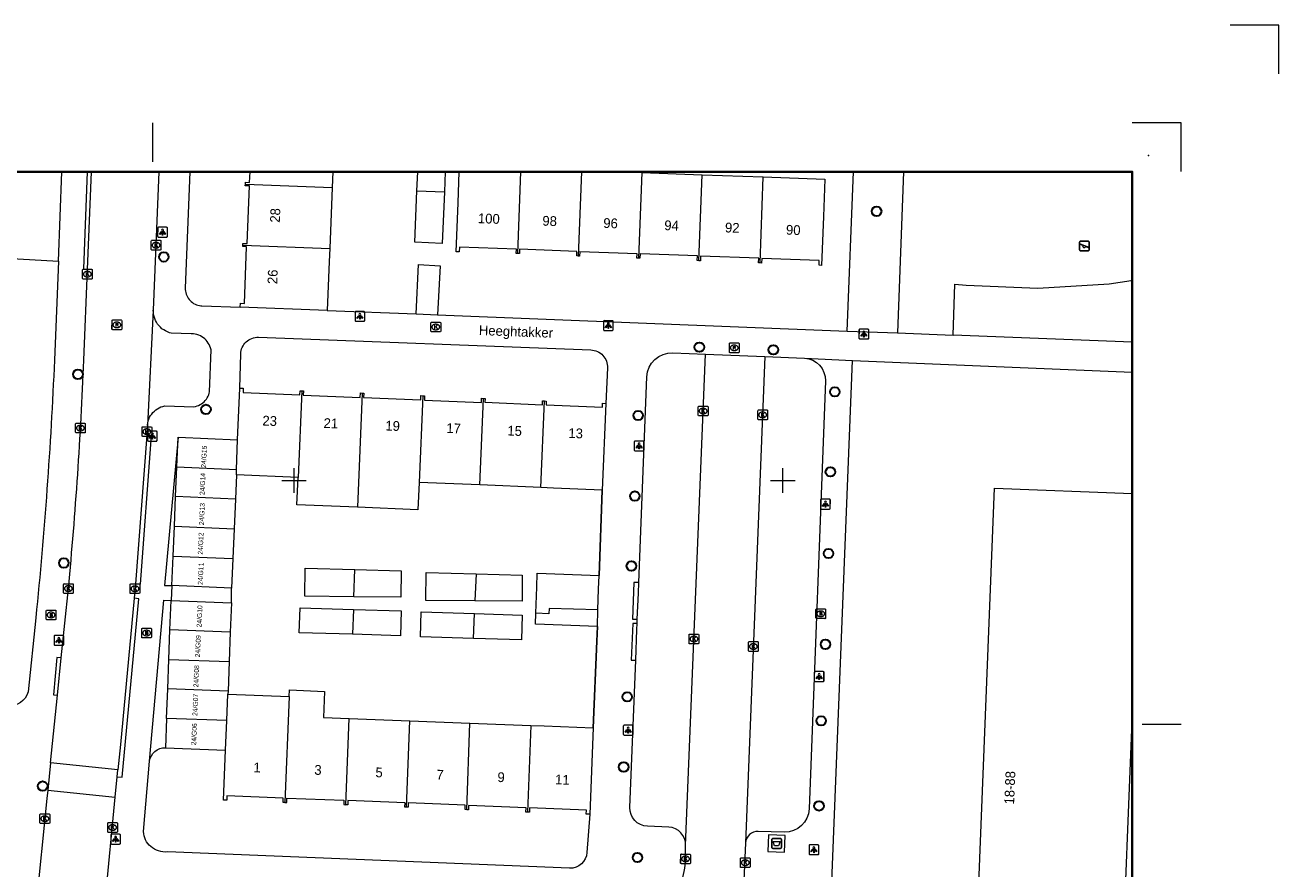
# Model space of a CAD drawing. Header units: metres. Extents: x 161590 to 161951, y 386917 to 387147.
# Tile 13 of 13: x 161822 to 161951, y 387060 to 387147. Entities that reach past the tile are written whole.
import ezdxf
from ezdxf.enums import TextEntityAlignment as Align

# ---------------------------------------------------------------- set-up
doc = ezdxf.new("R2010")
doc.units = ezdxf.units.M
doc.header["$MEASUREMENT"] = 0
for name, color, linetype, lineweight in [('GB_Kader', 7, 'Continuous', 40), ('GB_Ruitennet', 7, 'Continuous', 0), ('GB_Snijlijn', 7, 'Continuous', 0), ('GB_Vouwlijn', 7, 'Continuous', 0), ('IMGEO_Erf', 7, 'Continuous', 0), ('IMGEO_Groenvoorziening', 7, 'Continuous', 0), ('IMGEO_Muur', 7, 'Continuous', 0), ('IMGEO_Openbare_ruimte_label', 7, 'Continuous', 0), ('IMGEO_Pand', 7, 'Continuous', 0), ('IMGEO_Pand_nummerreeks', 7, 'Continuous', 0), ('IMGEO_Parkeervlak_open', 7, 'Continuous', 0), ('IMGEO_Rijbaan_lokaal_open', 7, 'Continuous', 0), ('IMGEO_Voetpad_gesloten', 7, 'Continuous', 0), ('IMGEO_Voetpad_open', 7, 'Continuous', 0)]:
    doc.layers.add(name, color=color, linetype=linetype, lineweight=lineweight)
for name, color, linetype, lineweight, true_color in [('IMGEO_Afval_apart_plaats', 7, 'Continuous', 0, 0x965c00), ('IMGEO_Boom', 7, 'Continuous', 0, 0x6e2d9b), ('IMGEO_Brandkraan', 7, 'Continuous', 0, 0x20b2aa), ('IMGEO_Kolk', 7, 'Continuous', 0, 0x20b2aa), ('IMGEO_Lichtpunt', 7, 'Continuous', 0, 0x006400), ('IMGEO_Rioolput', 7, 'Continuous', 13, 0x20b2aa), ('IMGEO_Speelvoorziening', 7, 'Continuous', 0, 0x006400)]:
    doc.layers.add(name, color=color, linetype=linetype, lineweight=lineweight, true_color=true_color)
doc.styles.add('IMGeo', font='txt', dxfattribs={"height": 1})

# ---------------------------------------------------------------- blocks, each defined once
blk = doc.blocks.new('VOUWLN')
at = {"layer": 'GB_Vouwlijn', "color": 7, "linetype": 'Continuous', "lineweight": 0}
blk.add_line((-0.04, -4.02), (-0.04, -8.02), dxfattribs=at)
blk = doc.blocks.new('SNYHKK')
at = {"layer": 'GB_Snijlijn', "color": 7, "linetype": 'Continuous', "lineweight": 0, "flags": 128}
for points in [[(0.02, -5.01), (5.02, -5.01), (5.02, -0.01)], [(10.02, -15.01), (15.02, -15.01), (15.02, -10.01)]]:
    blk.add_lwpolyline(points, dxfattribs=at)
at = {"layer": 'GB_Snijlijn', "color": 7, "linetype": 'Continuous', "lineweight": 13}
blk.add_point((1.68, -1.67), dxfattribs=at)
blk = doc.blocks.new('RK')
at = {"layer": 'GB_Ruitennet', "flags": 128}
for points in [[(-1.25, 0), (0, 0), (0, 1.25)], [(0, -1.25), (0, 0), (1.25, 0)]]:
    blk.add_lwpolyline(points, dxfattribs=at)
blk = doc.blocks.new('bgt_boom')
at = {"layer": 'IMGEO_Boom', "color": 7, "lineweight": 30}
blk.add_circle((0, 0), 0.489, dxfattribs=at)
blk = doc.blocks.new('*U17')
at = {"layer": 'IMGEO_Brandkraan', "linetype": 'Continuous', "lineweight": 0}
for points in [[(-0.49, -1.01), (1.11, -0.21), (0.68, 0.64, 0.108931), (0.38, 1.02, 0.685211), (-0.31, 0.5, 0.653363), (-1.03, 0.26, 0.140841), (-0.96, -0.09)], [(-0.11, -0.2), (-0.22, 0.01, 1.027489), (-0.53, -0.13), (-0.42, -0.35)], [(0.51, 0.11), (0.39, 0.37, 1.005529), (0.06, 0.2), (0.19, -0.05)]]:
    blk.add_hatch(color=7, dxfattribs=at).paths.add_polyline_path(points, flags=16)
at = {"layer": 'IMGEO_Brandkraan', "color": 7, "linetype": 'Continuous', "lineweight": 0, "flags": 128}
blk.add_lwpolyline([(2.71, -1.15), (-0.7, -2.85, -0.398433), (-1.15, -2.71), (-2.85, 0.7, -0.398433), (-2.71, 1.15), (0.7, 2.85, -0.398433), (1.15, 2.71), (2.85, -0.7, -0.398433), (2.71, -1.15)], format="xyb", close=True, dxfattribs=at)
at = {"layer": 'IMGEO_Brandkraan', "color": 7, "linetype": 'Continuous', "lineweight": 0}
blk.add_rational_spline([(1.15, 0.5), (1.92, -1.06), (0.79, -1.61), (-0.33, -2.16), (-1.09, -0.61), (-1.12, -0.56), (-1.14, -0.51), (-1.92, 1.05), (-0.79, 1.61), (0.33, 2.16), (1.1, 0.6), (1.12, 0.55), (1.15, 0.5)], [1, 0.707106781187, 1, 0.707106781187, 1, 1, 1, 0.707106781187, 1, 0.707106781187, 1, 1, 1], degree=2, knots=[0, 0, 0, 0.125, 0.125, 0.25, 0.25, 0.5, 0.5, 0.625, 0.625, 0.75, 0.75, 1, 1, 1], dxfattribs=at)
blk = doc.blocks.new('e_bgt_put_brandkraan_put')
at = {"layer": 'IMGEO_Brandkraan', "color": 7, "linetype": 'Continuous', "lineweight": 0, "flags": 128}
blk.add_lwpolyline([(-0.5, -0.43), (-0.5, 0.43, -0.398433), (-0.43, 0.5), (0.43, 0.5, -0.398433), (0.5, 0.43), (0.5, -0.43, -0.398433), (0.43, -0.5), (-0.43, -0.5, -0.398433), (-0.5, -0.43)], format="xyb", close=True, dxfattribs=at)
at = {"layer": 'IMGEO_Brandkraan', "color": 7, "linetype": 'Continuous', "lineweight": 0, "xscale": 0.223606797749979, "yscale": 0.223606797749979, "zscale": 0.223606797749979, "rotation": 243.434948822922}
blk.add_blockref('*U17', (0, 0), dxfattribs=at)
blk = doc.blocks.new('*U19')
at = {"layer": 'IMGEO_Kolk', "linetype": 'Continuous', "lineweight": 0}
blk.add_hatch(color=7, dxfattribs=at).paths.add_polyline_path([(-0.44, -1.12), (-0.69, -0.63), (-0.08, -0.32), (-0.95, -0.11), (-1.27, 0.55), (-0.38, 0.27), (0.31, 1.38), (0.62, 0.77), (0.13, 0.1), (0.52, -0.02), (0.91, 0.17), (1.16, -0.32)], flags=16)
at = {"layer": 'IMGEO_Kolk', "color": 7, "linetype": 'Continuous', "lineweight": 0, "flags": 128}
blk.add_lwpolyline([(2.71, -1.15), (-0.7, -2.85, -0.398433), (-1.15, -2.71), (-2.85, 0.7, -0.398433), (-2.71, 1.15), (0.7, 2.85, -0.398433), (1.15, 2.71), (2.85, -0.7, -0.398433), (2.71, -1.15)], format="xyb", close=True, dxfattribs=at)
at = {"layer": 'IMGEO_Kolk', "color": 7, "linetype": 'Continuous', "lineweight": 0}
blk.add_rational_spline([(1.15, 0.5), (1.92, -1.06), (0.79, -1.61), (-0.33, -2.16), (-1.09, -0.61), (-1.12, -0.56), (-1.14, -0.51), (-1.92, 1.05), (-0.79, 1.61), (0.33, 2.16), (1.1, 0.6), (1.12, 0.55), (1.15, 0.5)], [1, 0.707106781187, 1, 0.707106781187, 1, 1, 1, 0.707106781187, 1, 0.707106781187, 1, 1, 1], degree=2, knots=[0, 0, 0, 0.125, 0.125, 0.25, 0.25, 0.5, 0.5, 0.625, 0.625, 0.75, 0.75, 1, 1, 1], dxfattribs=at)
blk = doc.blocks.new('e_bgt_put_kolk')
at = {"layer": 'IMGEO_Kolk', "color": 7, "linetype": 'Continuous', "lineweight": 0, "flags": 128}
blk.add_lwpolyline([(-0.5, -0.43), (-0.5, 0.43, -0.398433), (-0.43, 0.5), (0.43, 0.5, -0.398433), (0.5, 0.43), (0.5, -0.43, -0.398433), (0.43, -0.5), (-0.43, -0.5, -0.398433), (-0.5, -0.43)], format="xyb", close=True, dxfattribs=at)
at = {"layer": 'IMGEO_Kolk', "color": 7, "linetype": 'Continuous', "lineweight": 0, "xscale": 0.223606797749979, "yscale": 0.223606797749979, "zscale": 0.223606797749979, "rotation": 243.434948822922}
blk.add_blockref('*U19', (0, 0), dxfattribs=at)
blk = doc.blocks.new('*U13')
at = {"layer": 'IMGEO_Lichtpunt', "color": 7, "flags": 128}
for points in [[(-20, -89), (83, -38, 0.414214), (89, -20), (38, 83, 0.414214), (20, 89), (-83, 38, 0.414214), (-89, 20), (-38, -83, 0.414214), (-20, -89)], [(-19, -25, 1), (-32, 0, 1), (-19, -25)]]:
    blk.add_lwpolyline(points, format="xyb", close=True, dxfattribs=at)
for points in [[(-11, 9), (-16, 12), (5, 52), (11, 49), (-11, 9)], [(-1, -4), (-4, 2), (37, 22), (40, 16), (-1, -4)], [(-1, -20), (0, -13), (46, -20), (45, -27), (-1, -20)]]:
    blk.add_lwpolyline(points, close=True, dxfattribs=at)
blk = doc.blocks.new('e_bgt_paal_lichtmast')
at = {"layer": 'IMGEO_Lichtpunt', "color": 7, "flags": 128}
blk.add_lwpolyline([(-0.49, 0.4), (-0.49, -0.4, 0.414214), (-0.4, -0.5), (0.41, -0.5, 0.414214), (0.5, -0.4), (0.5, 0.4, 0.414214), (0.41, 0.5), (-0.4, 0.5, 0.414214), (-0.49, 0.4)], format="xyb", close=True, dxfattribs=at)
at = {"layer": 'IMGEO_Lichtpunt', "color": 7, "xscale": 0.007052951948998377, "yscale": 0.007052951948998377, "zscale": 0.007052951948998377, "rotation": 243.434948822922}
blk.add_blockref('*U13', (0.01, 0), dxfattribs=at)
blk = doc.blocks.new('*U27')
at = {"layer": 'IMGEO_Afval_apart_plaats', "color": 7, "flags": 128}
blk.add_lwpolyline([(-1.21, -2.58, 0.414214), (-0.61, -2.78), (2.59, -1.18, 0.414214), (2.79, -0.58), (1.21, 2.58, 0.414214), (0.61, 2.78), (-2.59, 1.18, 0.414214), (-2.79, 0.58), (-1.21, -2.58)], format="xyb", close=True, dxfattribs=at)
blk.add_lwpolyline([(-0.15, -1.84), (-1.56, 0.98), (0.62, 1.33), (1.43, -0.3), (-0.15, -1.84)], close=True, dxfattribs=at)
blk = doc.blocks.new('e_bgt_bak_afval_apart_plaats')
at = {"layer": 'IMGEO_Afval_apart_plaats', "color": 7, "flags": 128}
blk.add_lwpolyline([(-0.49, 0.4, -0.414214), (-0.39, 0.5), (0.39, 0.5, -0.414214), (0.49, 0.4), (0.49, -0.4, -0.414214), (0.39, -0.5), (-0.39, -0.5, -0.414214), (-0.49, -0.4), (-0.49, 0.4)], format="xyb", close=True, dxfattribs=at)
at = {"layer": 'IMGEO_Afval_apart_plaats', "color": 7, "xscale": 0.223606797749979, "yscale": 0.223606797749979, "zscale": 0.223606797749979, "rotation": 243.434948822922}
blk.add_blockref('*U27', (0, 0), dxfattribs=at)
blk = doc.blocks.new('*U21')
at = {"layer": 'IMGEO_Rioolput', "linetype": 'Continuous', "lineweight": 0}
for points in [[(1.13, -0.26), (0.88, 0.24), (0.23, -0.08), (0.21, -0.04, -0.280473), (0.23, 0.21), (0.62, 0.76), (0.34, 1.32), (-0.03, 0.8, 0.195635), (-0.11, 0.45, 0.331675), (-0.67, 0.64, 0.461296), (-0.97, -0.04), (-0.47, -1.06)], [(-0.07, -0.24), (-0.18, -0.03, 0.035782), (-0.25, 0.07, 0.861761), (-0.55, -0.07, 0.070718), (-0.5, -0.18), (-0.4, -0.4)]]:
    blk.add_hatch(color=7, dxfattribs=at).paths.add_polyline_path(points, flags=16)
at = {"layer": 'IMGEO_Rioolput', "color": 7, "linetype": 'Continuous', "lineweight": 0, "flags": 128}
blk.add_lwpolyline([(2.71, -1.15), (-0.7, -2.85, -0.398433), (-1.15, -2.71), (-2.85, 0.7, -0.398433), (-2.71, 1.15), (0.7, 2.85, -0.398433), (1.15, 2.71), (2.85, -0.7, -0.398433), (2.71, -1.15)], format="xyb", close=True, dxfattribs=at)
at = {"layer": 'IMGEO_Rioolput', "color": 7, "linetype": 'Continuous', "lineweight": 0}
blk.add_rational_spline([(1.15, 0.5), (1.92, -1.06), (0.79, -1.61), (-0.33, -2.16), (-1.09, -0.61), (-1.12, -0.56), (-1.14, -0.51), (-1.92, 1.05), (-0.79, 1.61), (0.33, 2.16), (1.1, 0.6), (1.13, 0.55), (1.15, 0.5)], [1, 0.707106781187, 1, 0.707106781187, 1, 1, 1, 0.707106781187, 1, 0.707106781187, 1, 1, 1], degree=2, knots=[0, 0, 0, 0.125, 0.125, 0.25, 0.25, 0.5, 0.5, 0.625, 0.625, 0.75, 0.75, 1, 1, 1], dxfattribs=at)
blk = doc.blocks.new('e_bgt_put_inspectie_rioolput')
at = {"layer": 'IMGEO_Rioolput', "color": 7, "linetype": 'Continuous', "lineweight": 0, "flags": 128}
blk.add_lwpolyline([(-0.5, -0.43), (-0.5, 0.43, -0.398433), (-0.43, 0.5), (0.43, 0.5, -0.398433), (0.5, 0.43), (0.5, -0.43, -0.398433), (0.43, -0.5), (-0.43, -0.5, -0.398433), (-0.5, -0.43)], format="xyb", close=True, dxfattribs=at)
at = {"layer": 'IMGEO_Rioolput', "color": 7, "linetype": 'Continuous', "lineweight": 0, "xscale": 0.223606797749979, "yscale": 0.223606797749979, "zscale": 0.223606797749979, "rotation": 243.434948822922}
blk.add_blockref('*U21', (0, 0), dxfattribs=at)
blk = doc.blocks.new('*U23')
at = {"layer": 'IMGEO_Speelvoorziening', "color": 7, "flags": 128}
for points in [[(2.59, -1.18, 0.414214), (2.79, -0.58), (1.21, 2.58, 0.414214), (0.61, 2.78), (-2.59, 1.18, 0.414214), (-2.79, 0.58), (-1.21, -2.58, 0.414214), (-0.61, -2.78), (2.59, -1.18)], [(0.24, -2.13, -1), (-0.05, -2.16), (-0.39, 2.06, -1), (-0.1, 2.08), (0.03, 0.45, -1.634578), (0.11, -0.5), (0.24, -2.13)]]:
    blk.add_lwpolyline(points, format="xyb", close=True, dxfattribs=at)
blk = doc.blocks.new('bgt_speelvoorziening')
at = {"layer": 'IMGEO_Speelvoorziening', "color": 7, "flags": 128}
blk.add_lwpolyline([(-0.49, 0.4, -0.414214), (-0.39, 0.5), (0.39, 0.5, -0.414214), (0.49, 0.4), (0.49, -0.4, -0.414214), (0.39, -0.5), (-0.39, -0.5, -0.414214), (-0.49, -0.4), (-0.49, 0.4)], format="xyb", close=True, dxfattribs=at)
at = {"layer": 'IMGEO_Speelvoorziening', "color": 7, "xscale": 0.223606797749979, "yscale": 0.223606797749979, "zscale": 0.223606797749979, "rotation": 243.434948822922}
blk.add_blockref('*U23', (0, 0), dxfattribs=at)

msp = doc.modelspace()

# ---------------------------------------------------------------- linework, layer by layer
at = {"layer": 'GB_Kader', "color": 7, "linetype": 'Continuous', "lineweight": 40, "flags": 128}
msp.add_lwpolyline([(161935.74, 386931.59), (161648.74, 386931.59), (161648.74, 387131.59), (161935.74, 387131.59), (161935.74, 386931.59)], dxfattribs=at)
at = {"layer": 'IMGEO_Erf', "color": 7, "linetype": 'Continuous', "lineweight": 0, "flags": 128}
msp.add_lwpolyline([(161843.59, 387087.49), (161843.62, 387088.98)], dxfattribs=at)
at = {"layer": 'IMGEO_Groenvoorziening', "color": 7, "linetype": 'Continuous', "lineweight": 0, "flags": 128}
for points in [[(161906.57, 387115.29), (161907.23, 387131.59)], [(161912.33, 387131.59), (161911.73, 387115.09)], [(161917.42, 387114.86), (161917.6, 387120.09), (161918.76, 387119.97), (161926.08, 387119.66), (161933.38, 387120.11), (161935.64, 387120.47), (161935.74, 387120.5)]]:
    msp.add_lwpolyline(points, dxfattribs=at)
at = {"layer": 'IMGEO_Muur', "color": 7, "linetype": 'Continuous', "lineweight": 13, "flags": 128}
for points in [[(161881.52, 387099.01), (161881.2, 387090.27)], [(161881.03, 387085.07), (161880.97, 387083.57)], [(161880.97, 387083.57), (161880.59, 387074.69)]]:
    msp.add_lwpolyline(points, dxfattribs=at)
at = {"layer": 'IMGEO_Pand', "color": 7, "linetype": 'Continuous', "lineweight": 13, "flags": 128}
for points in [[(161845.02, 387130.33), (161845.03, 387130.51), (161845.46, 387130.49), (161845.5, 387131.59)], [(161853.97, 387131.59), (161853.9, 387129.98)], [(161862.57, 387129.65), (161862.66, 387131.59)], [(161865.47, 387131.59), (161865.38, 387129.54)], [(161872.89, 387123.22), (161872.73, 387123.22), (161872.75, 387123.66), (161866.92, 387123.88), (161866.9, 387123.39), (161866.6, 387123.4), (161866.79, 387128.4), (161866.9, 387131.59)], [(161872.89, 387123.22), (161873.2, 387131.59)], [(161879.39, 387131.59), (161879.07, 387122.96)], [(161883.25, 387131.59), (161885.56, 387131.51)], [(161885.56, 387131.51), (161885.23, 387122.74)], [(161885.56, 387131.51), (161891.74, 387131.28)], [(161891.41, 387122.48), (161891.74, 387131.28)], [(161891.74, 387131.28), (161898, 387131.05)], [(161897.67, 387122.26), (161898, 387131.05)], [(161898, 387131.05), (161904.3, 387130.82), (161904.15, 387127), (161903.97, 387122.01), (161903.71, 387122.02), (161903.72, 387122.51), (161897.85, 387122.72), (161897.83, 387122.25), (161897.67, 387122.26)], [(161844.77, 387124.09), (161844.77, 387124.26), (161845.2, 387124.24), (161845.43, 387130.13), (161845.01, 387130.15), (161845.02, 387130.33)], [(161845.02, 387130.33), (161853.9, 387129.98)], [(161853.9, 387129.98), (161853.65, 387123.75)], [(161865.38, 387129.54), (161865.16, 387124.26), (161862.35, 387124.39), (161862.57, 387129.65)], [(161862.57, 387129.65), (161865.38, 387129.54)], [(161844.5, 387117.74), (161844.52, 387118.13), (161844.92, 387118.11), (161845.14, 387123.92), (161844.76, 387123.93), (161844.77, 387124.09)], [(161844.77, 387124.09), (161853.65, 387123.75)], [(161853.65, 387123.75), (161853.6, 387122.39), (161853.4, 387117.39)], [(161879.07, 387122.96), (161878.92, 387122.97), (161878.94, 387123.44), (161873.06, 387123.65), (161873.05, 387123.21), (161872.89, 387123.22)], [(161885.23, 387122.74), (161885.08, 387122.75), (161885.1, 387123.2), (161879.23, 387123.41), (161879.21, 387122.96), (161879.07, 387122.96)], [(161891.41, 387122.48), (161891.24, 387122.49), (161891.26, 387122.97), (161885.4, 387123.18), (161885.38, 387122.74), (161885.23, 387122.74)], [(161862.49, 387117.06), (161862.74, 387122.08), (161864.94, 387121.97), (161864.69, 387116.95)], [(161897.67, 387122.26), (161897.51, 387122.26), (161897.53, 387122.73), (161891.59, 387122.95), (161891.57, 387122.47), (161891.41, 387122.48)], [(161853.4, 387117.39), (161844.5, 387117.74)], [(161862.49, 387117.06), (161864.69, 387116.95)], [(161844.22, 387104.16), (161844.44, 387109.44)], [(161844.44, 387109.44), (161844.8, 387109.43), (161844.78, 387108.99), (161850.6, 387108.75), (161850.62, 387109.18), (161850.79, 387109.17)], [(161850.79, 387109.17), (161850.42, 387100.32)], [(161850.79, 387109.17), (161850.96, 387109.17), (161850.94, 387108.74), (161856.78, 387108.5), (161856.8, 387108.95), (161856.96, 387108.94)], [(161856.96, 387108.94), (161856.48, 387097.26)], [(161856.96, 387108.94), (161857.13, 387108.93), (161857.11, 387108.5), (161862.97, 387108.25), (161862.98, 387108.68), (161863.17, 387108.67)], [(161863.17, 387108.67), (161862.8, 387099.8)], [(161863.17, 387108.67), (161863.36, 387108.66), (161863.34, 387108.22), (161869.17, 387107.97), (161869.19, 387108.41), (161869.37, 387108.4)], [(161868.99, 387099.54), (161869.37, 387108.4)], [(161869.37, 387108.4), (161869.54, 387108.4), (161869.53, 387108), (161875.42, 387107.75), (161875.43, 387108.15), (161875.61, 387108.14)], [(161875.24, 387099.27), (161875.61, 387108.14)], [(161875.61, 387108.14), (161875.8, 387108.13), (161875.79, 387107.75), (161881.55, 387107.5), (161881.57, 387107.9), (161881.9, 387107.89)], [(161881.9, 387107.89), (161881.52, 387099.01)], [(161838.02, 387101.38), (161838.15, 387104.42)], [(161838.15, 387104.42), (161844.22, 387104.16)], [(161844.13, 387101.13), (161844.22, 387104.16)], [(161837.89, 387098.35), (161838.02, 387101.38)], [(161838.02, 387101.38), (161844.13, 387101.13)], [(161844.11, 387100.59), (161844.01, 387098.09)], [(161844.11, 387100.59), (161844.13, 387101.13)], [(161850.42, 387100.32), (161844.11, 387100.59)], [(161856.48, 387097.26), (161850.3, 387097.52), (161850.42, 387100.32)], [(161862.8, 387099.8), (161862.68, 387097), (161856.48, 387097.26)], [(161868.99, 387099.54), (161862.8, 387099.8)], [(161875.24, 387099.27), (161868.99, 387099.54)], [(161881.52, 387099.01), (161876.53, 387099.22), (161875.24, 387099.27)], [(161934.39, 387047.6), (161932.76, 387047.66), (161932.4, 387038.62), (161919.26, 387039.14), (161919.51, 387045.29), (161920.08, 387059.63), (161921.66, 387099.22), (161935.74, 387098.66)], [(161837.77, 387095.31), (161837.89, 387098.35)], [(161844.01, 387098.09), (161837.89, 387098.35)], [(161844.01, 387098.09), (161843.88, 387095.05)], [(161837.64, 387092.27), (161837.77, 387095.31)], [(161837.77, 387095.31), (161843.88, 387095.05)], [(161843.88, 387095.05), (161843.75, 387092.02)], [(161837.51, 387089.24), (161837.64, 387092.27)], [(161837.64, 387092.27), (161843.75, 387092.02)], [(161843.75, 387092.02), (161843.62, 387088.98)], [(161856.12, 387088.11), (161851.1, 387088.16), (161851.13, 387091.03), (161856.23, 387090.88)], [(161856.12, 387088.11), (161856.23, 387090.88)], [(161856.23, 387090.88), (161860.96, 387090.74), (161860.94, 387088.07), (161856.12, 387088.11)], [(161868.51, 387087.68), (161863.49, 387087.73), (161863.51, 387090.6), (161868.62, 387090.45)], [(161868.62, 387090.45), (161868.51, 387087.68)], [(161868.62, 387090.45), (161873.35, 387090.31), (161873.33, 387087.64), (161868.51, 387087.68)], [(161874.74, 387086.41), (161874.82, 387089.07), (161874.87, 387090.51), (161881.2, 387090.27)], [(161881.08, 387086.75), (161881.15, 387088.88), (161881.2, 387090.27)], [(161843.62, 387088.98), (161837.51, 387089.24)], [(161837.31, 387084.71), (161837.42, 387087.72)], [(161837.42, 387087.72), (161843.59, 387087.49)], [(161843.59, 387087.49), (161843.48, 387084.48)], [(161855.97, 387084.26), (161850.54, 387084.42), (161850.62, 387086.98), (161856.07, 387086.81)], [(161856.07, 387086.81), (161855.97, 387084.26)], [(161856.07, 387086.81), (161860.96, 387086.66), (161860.89, 387084.11), (161855.97, 387084.26)], [(161868.35, 387083.83), (161862.93, 387083.99), (161863, 387086.55), (161868.46, 387086.38)], [(161868.46, 387086.38), (161873.35, 387086.23), (161873.27, 387083.68), (161868.35, 387083.83)], [(161868.35, 387083.83), (161868.46, 387086.38)], [(161881.03, 387085.07), (161874.71, 387085.3), (161874.74, 387086.41)], [(161881.08, 387086.75), (161876.09, 387086.9), (161876.07, 387086.37), (161874.74, 387086.41)], [(161881.03, 387085.07), (161881.08, 387086.75)], [(161837.19, 387081.69), (161837.31, 387084.71)], [(161843.48, 387084.48), (161837.31, 387084.71)], [(161843.48, 387084.48), (161843.36, 387081.46)], [(161837.08, 387078.68), (161837.19, 387081.69)], [(161837.19, 387081.69), (161843.36, 387081.46)], [(161843.36, 387081.46), (161843.25, 387078.45)], [(161836.96, 387075.66), (161837.08, 387078.68)], [(161843.25, 387078.45), (161837.08, 387078.68)], [(161843.25, 387078.45), (161843.24, 387078.14)], [(161849.49, 387077.9), (161849.52, 387078.57), (161853.12, 387078.42), (161853.01, 387075.74), (161855.64, 387075.64)], [(161843.11, 387075.43), (161843.24, 387078.14)], [(161843.24, 387078.14), (161849.49, 387077.9)], [(161849.49, 387077.9), (161849.07, 387067.05)], [(161836.96, 387075.66), (161836.85, 387072.65)], [(161843.11, 387075.43), (161836.96, 387075.66)], [(161855.3, 387066.82), (161855.64, 387075.64)], [(161855.64, 387075.64), (161861.85, 387075.4)], [(161935.74, 387076.24), (161934.62, 387048.05)], [(161842.98, 387072.42), (161843.11, 387075.43)], [(161861.51, 387066.56), (161861.85, 387075.4)], [(161861.85, 387075.4), (161867.99, 387075.17)], [(161867.66, 387066.31), (161867.99, 387075.17)], [(161867.99, 387075.17), (161874.23, 387074.93)], [(161874.23, 387074.93), (161873.89, 387066.06)], [(161874.23, 387074.93), (161875.59, 387074.88), (161880.59, 387074.69)], [(161880.59, 387074.69), (161880.25, 387065.85)], [(161836.85, 387072.65), (161842.98, 387072.42)], [(161849.07, 387067.05), (161848.89, 387067.06), (161848.9, 387067.51), (161843.12, 387067.73), (161843.11, 387067.29), (161842.79, 387067.3), (161842.98, 387072.42)], [(161849.07, 387067.05), (161849.25, 387067.05), (161849.27, 387067.5), (161855.11, 387067.28), (161855.1, 387066.83), (161855.3, 387066.82)], [(161861.51, 387066.56), (161861.35, 387066.57), (161861.37, 387067.02), (161855.52, 387067.24), (161855.51, 387066.82), (161855.3, 387066.82)], [(161867.66, 387066.31), (161867.49, 387066.32), (161867.51, 387066.78), (161861.68, 387067), (161861.66, 387066.56), (161861.51, 387066.56)], [(161873.89, 387066.06), (161873.72, 387066.07), (161873.74, 387066.51), (161867.84, 387066.74), (161867.83, 387066.3), (161867.66, 387066.31)], [(161880.25, 387065.85), (161879.89, 387065.87), (161879.91, 387066.27), (161874.09, 387066.49), (161874.07, 387066.05), (161873.89, 387066.06)]]:
    msp.add_lwpolyline(points, dxfattribs=at)
at = {"layer": 'IMGEO_Parkeervlak_open', "color": 7, "linetype": 'Continuous', "lineweight": 0, "flags": 128}
for points in [[(161835.6, 387117.41), (161835, 387105.64)], [(161835, 387105.64), (161835, 387105.7), (161835.04, 387105.9), (161835.08, 387106.09), (161835.15, 387106.28), (161835.23, 387106.46), (161835.33, 387106.64), (161835.45, 387106.8), (161835.57, 387106.95), (161835.71, 387107.09), (161835.87, 387107.22), (161836.03, 387107.34), (161836.21, 387107.43), (161836.39, 387107.52), (161836.58, 387107.58), (161836.77, 387107.63), (161839.74, 387107.54), (161839.91, 387107.57), (161840.08, 387107.62), (161840.23, 387107.68), (161840.39, 387107.76), (161840.54, 387107.84), (161840.67, 387107.95), (161840.8, 387108.06), (161840.92, 387108.18), (161841.03, 387108.32), (161841.12, 387108.46), (161841.2, 387108.61), (161841.27, 387108.77), (161841.32, 387108.93), (161841.35, 387109.06), (161841.51, 387113.38), (161841.46, 387113.56), (161841.4, 387113.73), (161841.32, 387113.9), (161841.23, 387114.06), (161841.12, 387114.21), (161841.01, 387114.36), (161840.87, 387114.49), (161840.73, 387114.6), (161840.58, 387114.71), (161840.42, 387114.8), (161840.25, 387114.87), (161840.07, 387114.93), (161839.89, 387114.98), (161839.71, 387115.01), (161839.52, 387115.02), (161839.48, 387115.02), (161837.44, 387115.07), (161837.25, 387115.12), (161837.05, 387115.2), (161836.85, 387115.3), (161836.67, 387115.41), (161836.49, 387115.53), (161836.33, 387115.68), (161836.19, 387115.83), (161836.05, 387116), (161835.94, 387116.18), (161835.83, 387116.37), (161835.75, 387116.57), (161835.68, 387116.77), (161835.64, 387116.98), (161835.61, 387117.2), (161835.6, 387117.41)], [(161898.17, 387112.69), (161896.19, 387062.93)]]:
    msp.add_lwpolyline(points, dxfattribs=at)
at = {"layer": 'IMGEO_Rijbaan_lokaal_open', "color": 7, "linetype": 'Continuous', "lineweight": 0, "flags": 128}
for points in [[(161825.08, 387071.1), (161824.8, 387068.32)], [(161831.99, 387070.39), (161825.08, 387071.1)], [(161831.72, 387067.61), (161831.92, 387069.67)], [(161831.92, 387069.67), (161831.99, 387070.39)], [(161824.8, 387068.32), (161824.71, 387067.45), (161822.46, 387045.07), (161819.44, 387016.05)], [(161824.8, 387068.32), (161831.72, 387067.61)], [(161830.72, 387057.24), (161831.72, 387067.61)]]:
    msp.add_lwpolyline(points, dxfattribs=at)
at = {"layer": 'IMGEO_Voetpad_gesloten', "color": 7, "linetype": 'Continuous', "lineweight": 0, "flags": 128}
msp.add_lwpolyline([(161900.24, 387063.68), (161898.54, 387063.75), (161898.47, 387062.05), (161900.17, 387061.98), (161900.24, 387063.68)], dxfattribs=at)
at = {"layer": 'IMGEO_Voetpad_open', "color": 7, "linetype": 'Continuous', "lineweight": 0, "flags": 128}
for points in [[(161825.89, 387122.45), (161826.25, 387131.59)], [(161828.84, 387131.59), (161828.45, 387121.65), (161828.87, 387121.59)], [(161828.87, 387121.59), (161829.28, 387131.59)], [(161836.17, 387131.59), (161835.6, 387117.41)], [(161839.33, 387131.59), (161838.87, 387119.68), (161838.87, 387119.53), (161838.89, 387119.37), (161838.92, 387119.22), (161838.96, 387119.07), (161839.02, 387118.92), (161839.09, 387118.78), (161839.17, 387118.65), (161839.26, 387118.52), (161839.36, 387118.41), (161839.48, 387118.3), (161839.6, 387118.2), (161839.73, 387118.11), (161839.87, 387118.04), (161840.01, 387117.98), (161840.16, 387117.93), (161840.32, 387117.9), (161840.47, 387117.88), (161840.56, 387117.87), (161844.5, 387117.74)], [(161819.32, 387122.82), (161825.89, 387122.45)], [(161853.4, 387117.39), (161862.49, 387117.06)], [(161864.69, 387116.95), (161906.57, 387115.29)], [(161906.57, 387115.29), (161911.73, 387115.09)], [(161911.73, 387115.09), (161917.42, 387114.86)], [(161935.74, 387114.14), (161917.42, 387114.86)], [(161890.06, 387062.66), (161892.09, 387112.92)], [(161892.09, 387112.92), (161898.17, 387112.69)], [(161898.17, 387112.69), (161902.21, 387112.53)], [(161902.21, 387112.53), (161907.14, 387112.29)], [(161904.8, 387053.79), (161907.14, 387112.29)], [(161907.14, 387112.29), (161935.74, 387111.09)], [(161835, 387105.64), (161834.93, 387104.64)], [(161833.78, 387089.43), (161834.28, 387089.4), (161835.42, 387104.6), (161834.93, 387104.64)], [(161834.93, 387104.64), (161833.78, 387089.43)], [(161838.15, 387104.42), (161836.75, 387089.27), (161837.51, 387089.24)], [(161881.2, 387090.27), (161881.52, 387099.01)], [(161833.78, 387089.43), (161833.64, 387087.95)], [(161837.51, 387089.24), (161837.42, 387087.72)], [(161885.26, 387089.55), (161884.76, 387089.55), (161884.61, 387085.81), (161885.11, 387085.81)], [(161885.11, 387085.81), (161885.22, 387088.48), (161885.26, 387089.55)], [(161831.92, 387069.67), (161832.42, 387069.63), (161834.14, 387087.9), (161833.64, 387087.95)], [(161833.64, 387087.95), (161832.24, 387072.97), (161831.99, 387070.39)], [(161835.22, 387071.28), (161836.67, 387087.76), (161837.42, 387087.72)], [(161880.59, 387074.69), (161880.97, 387083.57), (161881.03, 387085.07)], [(161885.1, 387085.38), (161884.64, 387085.36), (161884.5, 387081.62), (161884.95, 387081.6)], [(161884.95, 387081.6), (161885.07, 387084.74), (161885.1, 387085.38)], [(161885.1, 387085.38), (161885.11, 387085.81)], [(161826.19, 387081.84), (161825.75, 387081.88), (161825.38, 387078.08), (161825.8, 387078.02)], [(161825.8, 387078.02), (161826.19, 387081.84)], [(161825.08, 387071.1), (161825.8, 387078.02)], [(161896.19, 387062.93), (161896.02, 387059.07)]]:
    msp.add_lwpolyline(points, dxfattribs=at)
for points in [[(161825.89, 387122.45), (161825.49, 387112.32, -0.014306), (161823.59, 387085.96), (161822.79, 387078.36, -0.397969), (161820.69, 387077.02), (161817.64, 387078.09)], [(161826.19, 387081.84), (161826.92, 387088.94, 0.013657), (161828.5, 387112.3), (161828.87, 387121.59)], [(161844.44, 387109.44), (161844.55, 387112.95, -0.417593), (161846.36, 387114.65), (161880.37, 387113.36, -0.415124), (161882.06, 387111.53), (161881.9, 387107.89)], [(161885.26, 387089.55), (161886.08, 387110.59, -0.414004), (161888.76, 387113.05), (161892.09, 387112.92)], [(161902.21, 387112.53, -0.408947), (161904.35, 387110.18), (161902.7, 387066.4, -0.412585), (161900.14, 387064.02), (161897.48, 387064.1, 0.405135), (161896.19, 387062.93)], [(161890.06, 387062.66, 0.407001), (161888.33, 387064.54), (161886.14, 387064.62, -0.41413), (161884.36, 387066.55), (161884.95, 387081.6)], [(161835.22, 387071.28, -0.390627), (161836.85, 387072.65)], [(161880.25, 387065.85), (161879.96, 387061.92, -0.40735), (161878.19, 387060.32), (161837.06, 387061.99, -0.196998), (161835.34, 387062.54, -0.201679), (161834.6, 387064.07), (161835.22, 387071.28)], [(161881.31, 387055.19), (161883.33, 387055.11, 0.440193), (161890.05, 387061.28), (161890.06, 387062.66)]]:
    msp.add_lwpolyline(points, format="xyb", dxfattribs=at)

# ---------------------------------------------------------------- block references
at = {"layer": 'GB_Ruitennet'}
for p in [(161850, 387100), (161900, 387100)]:
    msp.add_blockref('RK', p, dxfattribs=at)
at = {"layer": 'GB_Snijlijn', "color": 7, "linetype": 'Continuous', "lineweight": 13, "rotation": 90}
msp.add_blockref('SNYHKK', (161935.74, 387131.58), dxfattribs=at)
at = {"layer": 'GB_Vouwlijn', "color": 7, "linetype": 'Continuous', "lineweight": 0}
for p, rotation in [((161835.52, 387128.58), 180), ((161932.73, 387075.11), 90)]:
    msp.add_blockref('VOUWLN', p, dxfattribs=dict(at, rotation=rotation))
at = {"layer": 'IMGEO_Afval_apart_plaats', "color": 7}
msp.add_blockref('e_bgt_bak_afval_apart_plaats', (161899.36, 387062.86), dxfattribs=at)
at = {"layer": 'IMGEO_Boom', "color": 7, "lineweight": 30}
for p in [(161909.59, 387127.54), (161836.68, 387122.87), (161891.46, 387113.64), (161899.03, 387113.37), (161827.9, 387110.86), (161905.32, 387109.07), (161840.99, 387107.27), (161885.2, 387106.65), (161904.87, 387100.88), (161884.86, 387098.4), (161904.67, 387092.53), (161826.45, 387091.56), (161884.51, 387091.25), (161904.36, 387083.23), (161884.08, 387077.86), (161903.92, 387075.41), (161883.72, 387070.68), (161824.28, 387068.73), (161903.7, 387066.7), (161885.13, 387061.42)]:
    msp.add_blockref('bgt_boom', p, dxfattribs=at)
at = {"layer": 'IMGEO_Brandkraan', "color": 7, "linetype": 'Continuous', "lineweight": 0}
for p in [(161903.88, 387086.36), (161825.15, 387086.24), (161834.92, 387084.39)]:
    msp.add_blockref('e_bgt_put_brandkraan_put', p, dxfattribs=at)
at = {"layer": 'IMGEO_Kolk', "color": 7, "linetype": 'Continuous', "lineweight": 0}
for p in [(161835.89, 387124.07), (161828.86, 387121.11), (161864.5, 387115.7), (161891.85, 387107.1), (161897.94, 387106.71), (161828.15, 387105.36), (161834.95, 387105), (161826.92, 387088.94), (161833.73, 387088.92), (161890.91, 387083.78), (161896.99, 387083.01), (161824.51, 387065.39), (161831.44, 387064.49), (161890.05, 387061.28), (161896.16, 387060.89)]:
    msp.add_blockref('e_bgt_put_kolk', p, dxfattribs=at)
at = {"layer": 'IMGEO_Lichtpunt', "color": 7}
for p in [(161836.54, 387125.4), (161856.73, 387116.79), (161882.14, 387115.85), (161908.28, 387114.98), (161835.5, 387104.53), (161885.29, 387103.53), (161904.35, 387097.58), (161825.94, 387083.64), (161903.71, 387079.94), (161884.17, 387074.45), (161831.74, 387063.3), (161903.17, 387062.22)]:
    msp.add_blockref('e_bgt_paal_lichtmast', p, dxfattribs=at)
at = {"layer": 'IMGEO_Rioolput', "color": 7, "linetype": 'Continuous', "lineweight": 0}
for p in [(161831.88, 387115.92), (161895.03, 387113.57)]:
    msp.add_blockref('e_bgt_put_inspectie_rioolput', p, dxfattribs=at)
at = {"layer": 'IMGEO_Speelvoorziening', "color": 7}
msp.add_blockref('bgt_speelvoorziening', (161930.85, 387123.99), dxfattribs=at)

# ---------------------------------------------------------------- texts
at = {"layer": 'IMGEO_Openbare_ruimte_label', "color": 7, "linetype": 'Continuous', "lineweight": 0, "style": 'IMGeo'}
msp.add_text('Heeghtakker', height=1, rotation=357.8216, dxfattribs=at).set_placement((161872.7, 387115.24), align=Align.MIDDLE_CENTER)
at = {"layer": 'IMGEO_Pand_nummerreeks', "color": 7, "linetype": 'Continuous', "lineweight": 0, "style": 'IMGeo'}
for s, height, rotation, p in [('28', 1, 87.6442, (161848.07, 387127.12)), ('100', 1, 357.867, (161869.93, 387126.79)), ('98', 1, 357.867, (161876.15, 387126.55)), ('96', 1, 357.867, (161882.38, 387126.32)), ('94', 1, 357.867, (161888.62, 387126.09)), ('92', 1, 357.867, (161894.83, 387125.86)), ('90', 1, 357.867, (161901.07, 387125.63)), ('26', 1, 87.6442, (161847.81, 387120.84)), ('23', 1, 357.678, (161847.51, 387106.1)), ('21', 1, 357.678, (161853.77, 387105.85)), ('19', 1, 357.678, (161860.09, 387105.59)), ('17', 1, 357.678, (161866.33, 387105.34)), ('15', 1, 357.678, (161872.57, 387105.08)), ('13', 1, 357.678, (161878.81, 387104.83)), ('24/G15', 0.5, 87.5551, (161840.79, 387102.43)), ('24/G14', 0.5, 87.5551, (161840.64, 387099.64)), ('24/G13', 0.5, 87.5551, (161840.58, 387096.56)), ('24/G12', 0.5, 87.5551, (161840.45, 387093.55)), ('24/G11', 0.5, 87.5551, (161840.45, 387090.45)), ('24/G10', 0.5, 87.5551, (161840.33, 387086.1)), ('24/G09', 0.5, 87.5551, (161840.17, 387083.04)), ('24/G08', 0.5, 87.5551, (161840, 387079.97)), ('24/G07', 0.5, 87.5551, (161839.9, 387077.04)), ('24/G06', 0.5, 87.5551, (161839.78, 387074.03)), ('1', 1, 357.7351, (161846.22, 387070.63)), ('3', 1, 357.7351, (161852.45, 387070.38)), ('5', 1, 357.7351, (161858.7, 387070.13)), ('7', 1, 357.7351, (161864.94, 387069.89)), ('9', 1, 357.7351, (161871.18, 387069.64)), ('11', 1, 357.7351, (161877.45, 387069.39)), ('18-88', 1, 87.7171, (161923.22, 387068.56))]:
    msp.add_text(s, height=height, rotation=rotation, dxfattribs=at).set_placement(p, align=Align.MIDDLE_CENTER)

doc.saveas('drawing.dxf')
